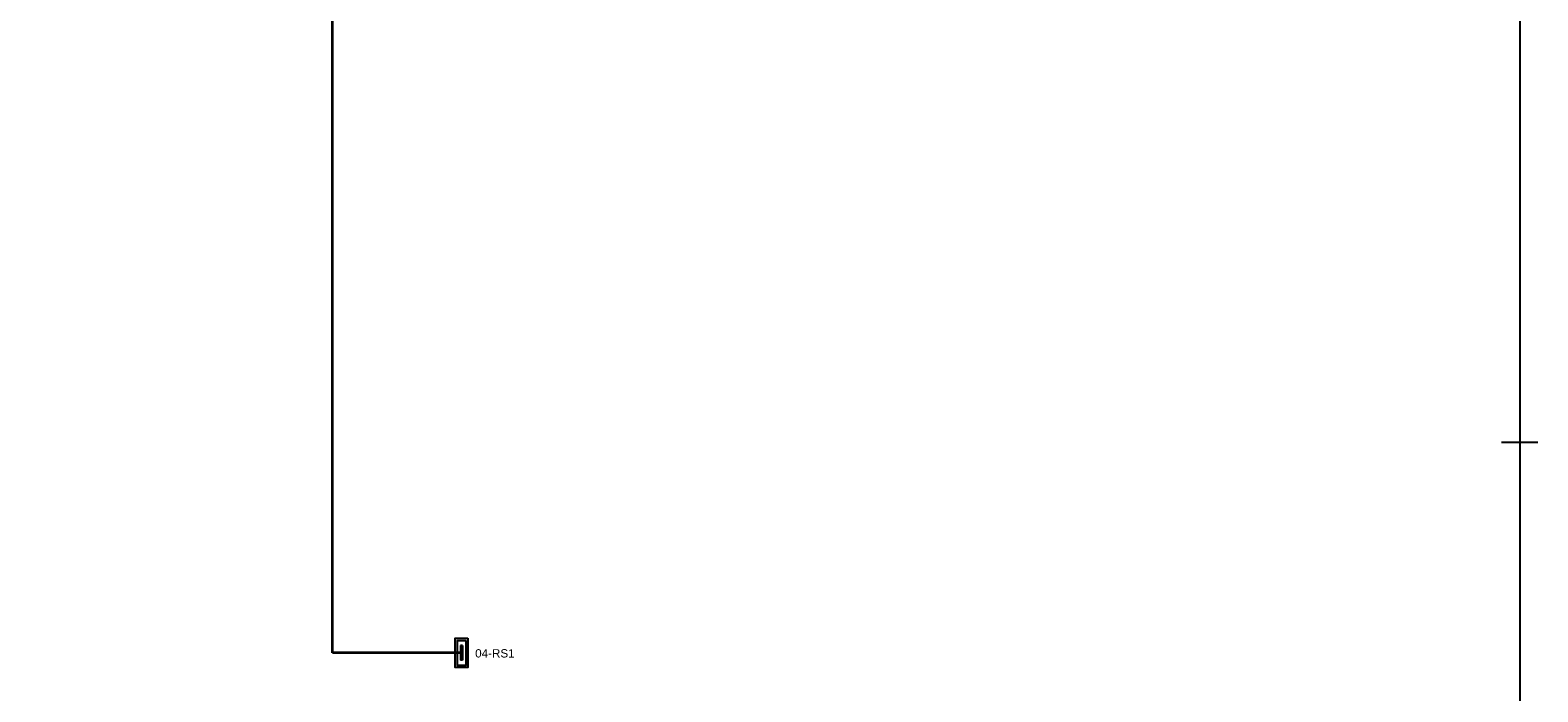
# Model space of a CAD drawing. Extents: x -10604 to 417874, y -84886 to -28187.
# Tile 23 of 32: x 83620 to 110768, y -68549 to -56637. Entities that reach past the tile are written whole.
import ezdxf

# ---------------------------------------------------------------- set-up
doc = ezdxf.new("R2010")
doc.units = 0
doc.header["$MEASUREMENT"] = 0
doc.layers.get('0').update_dxf_attribs({"linetype": 'CONTINUOUS'})
doc.layers.add('__91-Rozpiska', color=207, linetype='CONTINUOUS')
doc.layers.add('__Rudá tmavá', color=7, linetype='CONTINUOUS', true_color=0xdb0000)
doc.layers.add('__Temná modrá', color=7, linetype='CONTINUOUS', true_color=0x0000c7)
doc.layers.add('MP2000N', color=7, linetype='CONTINUOUS', plot=False)
doc.styles.add('Arial', font='arial.ttf')

# ---------------------------------------------------------------- blocks, each defined once
blk = doc.blocks.new('150a1')
at = {"layer": '__91-Rozpiska', "linetype": 'Continuous'}
blk.add_line((218, 13750), (-218, 13750), dxfattribs=at)
at = {"layer": 'MP2000N', "color": 6, "linetype": 'Continuous'}
blk.add_lwpolyline([(-61100, 29150), (0, 29150), (0, 0), (-61100, 0)], close=True, dxfattribs=at)
blk = doc.blocks.new('Skříň šíře 350')
h = blk.add_hatch(color=256)
h.dxf.hatch_style = 1
h.paths.add_polyline_path([(175, 75), (-175, 75), (-175, -75), (175, -75)])
h.paths.add_polyline_path([(150, -50), (-150, -50), (-150, 50), (150, 50)], flags=16)
h.paths.add_polyline_path([(87.5, 12.5), (87.5, -12.5), (-87.5, -12.5), (-87.5, 12.5)], flags=0)
h = blk.add_hatch(color=256)
h.dxf.hatch_style = 1
h.paths.add_polyline_path([(-87.5, 12.5), (-87.5, -12.5), (87.5, -12.5), (87.5, 12.5)])
at = {"color": 7}
for p, q in [((-87.5, 12.5), (87.5, 12.5)), ((-87.5, 12.5), (-87.5, -12.5)), ((87.5, 12.5), (87.5, -12.5)), ((-87.5, -12.5), (87.5, -12.5))]:
    blk.add_line(p, q, dxfattribs=at)
for points in [[(-175, 75), (175, 75), (175, -75), (-175, -75)], [(-150, 50), (150, 50), (150, -50), (-150, -50)]]:
    blk.add_lwpolyline(points, close=True, dxfattribs=at)

msp = doc.modelspace()

# ---------------------------------------------------------------- linework, layer by layer
at = {"layer": '__Temná modrá', "lineweight": 35}
for p, q in [((89065, -67848), (89065, -53975)), ((91368, -67848), (89065, -67848))]:
    msp.add_line(p, q, dxfattribs=at)

# ---------------------------------------------------------------- block references
at = {"layer": '__Rudá tmavá', "xscale": 1.5, "yscale": 1.5, "zscale": 1.5, "rotation": 270}
msp.add_blockref('Skříň šíře 350', (91387, -67848), dxfattribs=at)
at = {"layer": 'MP2000N', "color": 6, "xscale": 1.5, "yscale": 1.5, "zscale": 1.5}
msp.add_blockref('150a1', (110442, -84687), dxfattribs=at)

# ---------------------------------------------------------------- texts
at = {"layer": '__Rudá tmavá', "style": 'Arial'}
msp.add_text('04-RS1', height=150, dxfattribs=at).set_placement((91633, -67931))

doc.saveas('drawing.dxf')
